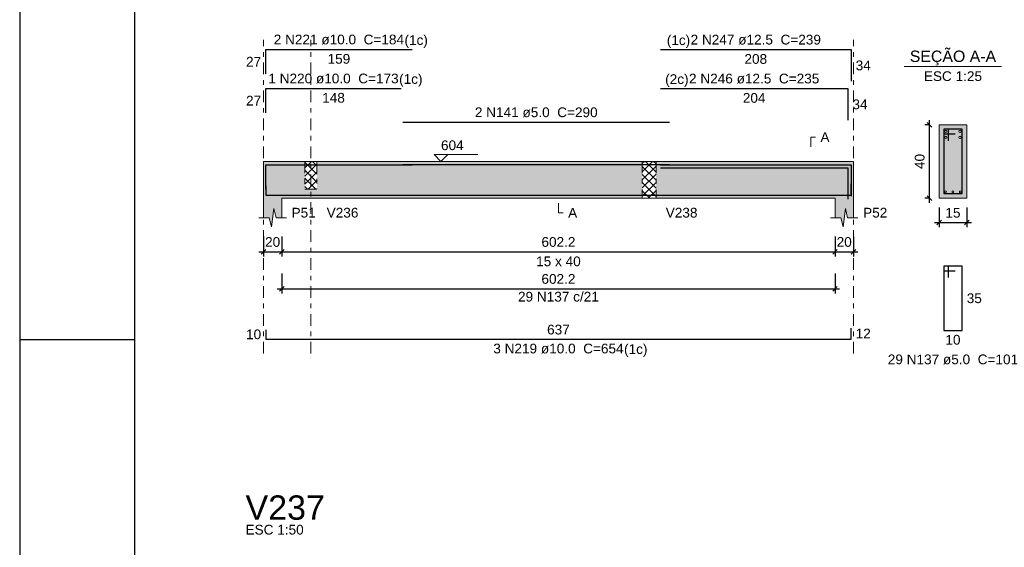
# Model space of a CAD drawing. Header units: millimetres. Extents: x 0 to 119, y 0 to 84.
# Tile 6 of 24: x 0 to 21, y 55 to 66. Entities that reach past the tile are written whole.
import ezdxf

# ---------------------------------------------------------------- set-up
doc = ezdxf.new("R2010")
doc.units = ezdxf.units.MM
doc.header["$MEASUREMENT"] = 0
doc.linetypes.add('DASHDOT', pattern=[2.54, 1.27, -0.635, 0, -0.635])
doc.linetypes.add('NULL', pattern=[0])
doc.layers.get('0').update_dxf_attribs({"lineweight": 18})
for name, color, linetype, lineweight in [('Descrição da armadura', 7, 'Continuous', 0), ('DT-Barras na forma', 2, 'Continuous', 30), ('DT-Barras no corte', 5, 'Continuous', 5), ('DT-Barras rebatidas', 2, 'Continuous', 30), ('DT-Cotas', 9, 'Continuous', 5), ('DT-Forma', 5, 'Continuous', 5), ('DT-Hachura forma vigas', 254, 'Continuous', 5), ('DT-Hachura intersecção vigas', 9, 'Continuous', 5), ('DT-Hachura seção vigas', 254, 'Continuous', 5), ('DT-Pontilhado', 9, 'DASHDOT', 5), ('DT-Textos', 7, 'Continuous', 5), ('DT-Título', 3, 'Continuous', 20), ('Textos armaduras', 7, 'Continuous', 0)]:
    doc.layers.add(name, color=color, linetype=linetype, lineweight=lineweight)
doc.layers.add('SEDUC_MARF', color=1, linetype='Continuous')
doc.layers.add('SEDUC_MARGG', color=7, linetype='Continuous')
doc.styles.add('Arial', font='txt')
doc.dimstyles.new('UM_25.000000', dxfattribs={"dimtxt": 0.18, "dimasz": 0.1, "dimexe": 0.1, "dimexo": 0.2, "dimgap": 0, "dimtad": 1, "dimtih": 1, "dimtoh": 1, "dimdec": 1, "dimlfac": 25, "dimzin": 0, "dimdsep": 46, "dimtxsty": 'Standard', "dimcen": 0.09, "dimdle": 0.1, "dimadec": 1, "dimazin": 2, "dimtfac": 1, "dimtdec": 4, "dimtofl": 0, "dimtmove": 0, "dimatfit": 3, "dimfxl": 1, "dimtolj": 1, "dimarcsym": 0})
doc.dimstyles.new('UM_50.000000', dxfattribs={"dimtxt": 0.18, "dimasz": 0.1, "dimexe": 0.1, "dimexo": 0.2, "dimgap": 0, "dimtad": 1, "dimtih": 1, "dimtoh": 1, "dimdec": 1, "dimlfac": 50, "dimzin": 0, "dimdsep": 46, "dimtxsty": 'Standard', "dimcen": 0.09, "dimdle": 0.1, "dimadec": 1, "dimazin": 2, "dimtfac": 1, "dimtdec": 4, "dimtofl": 0, "dimtmove": 0, "dimatfit": 3, "dimfxl": 1, "dimtolj": 1, "dimarcsym": 0})

# ---------------------------------------------------------------- blocks, each defined once
blk = doc.blocks.new('_Oblique')
at = {"color": 0, "linetype": 'ByBlock', "lineweight": -2}
blk.add_line((-0.5, -0.5), (0.5, 0.5), dxfattribs=at)
blk = doc.blocks.new('*D146')
at = {"layer": 'Defpoints', "color": 0}
for p in [(5.307, 61.84), (5.707, 61.84), (5.707, 61.31)]:
    blk.add_point(p, dxfattribs=at)
at = {"layer": 'DT-Cotas', "color": 0, "lineweight": -2}
for p, q in [((5.307, 61.64), (5.307, 61.21)), ((5.707, 61.64), (5.707, 61.21)), ((5.207, 61.31), (5.807, 61.31))]:
    blk.add_line(p, q, dxfattribs=at)
at = {"layer": 'DT-Cotas', "color": 0, "lineweight": -2, "xscale": 0.1, "yscale": 0.1, "zscale": 0.1, "rotation": 180}
blk.add_blockref('_Oblique', (5.307, 61.31), dxfattribs=at)
at = {"layer": 'DT-Cotas', "color": 0, "lineweight": -2, "xscale": 0.1, "yscale": 0.1, "zscale": 0.1}
blk.add_blockref('_Oblique', (5.707, 61.31), dxfattribs=at)
at = {"layer": 'DT-Cotas', "color": 7, "insert": (5.507, 61.522), "char_height": 0.2118, "attachment_point": 5, "rotation": 0.0057, "style": 'Arial'}
blk.add_mtext('\\A1;20', dxfattribs=at)
blk = doc.blocks.new('*D147')
at = {"layer": 'Defpoints', "color": 0}
for p in [(5.707, 61.84), (17.75, 61.84), (17.75, 61.31)]:
    blk.add_point(p, dxfattribs=at)
at = {"layer": 'DT-Cotas', "color": 0, "lineweight": -2}
for p, q in [((5.707, 61.64), (5.707, 61.21)), ((17.75, 61.64), (17.75, 61.21)), ((5.607, 61.31), (17.85, 61.31))]:
    blk.add_line(p, q, dxfattribs=at)
at = {"layer": 'DT-Cotas', "color": 0, "lineweight": -2, "xscale": 0.1, "yscale": 0.1, "zscale": 0.1, "rotation": 180}
blk.add_blockref('_Oblique', (5.707, 61.31), dxfattribs=at)
at = {"layer": 'DT-Cotas', "color": 0, "lineweight": -2, "xscale": 0.1, "yscale": 0.1, "zscale": 0.1}
blk.add_blockref('_Oblique', (17.75, 61.31), dxfattribs=at)
at = {"layer": 'DT-Cotas', "color": 7, "insert": (11.729, 61.522), "char_height": 0.2118, "attachment_point": 5, "rotation": 0.0057, "style": 'Arial'}
blk.add_mtext('\\A1;602.2', dxfattribs=at)
blk = doc.blocks.new('*D148')
at = {"layer": 'Defpoints', "color": 0}
for p in [(17.75, 61.84), (18.15, 61.84), (18.15, 61.31)]:
    blk.add_point(p, dxfattribs=at)
at = {"layer": 'DT-Cotas', "color": 0, "lineweight": -2}
for p, q in [((17.75, 61.64), (17.75, 61.21)), ((18.15, 61.64), (18.15, 61.21)), ((17.65, 61.31), (18.25, 61.31))]:
    blk.add_line(p, q, dxfattribs=at)
at = {"layer": 'DT-Cotas', "color": 0, "lineweight": -2, "xscale": 0.1, "yscale": 0.1, "zscale": 0.1, "rotation": 180}
blk.add_blockref('_Oblique', (17.75, 61.31), dxfattribs=at)
at = {"layer": 'DT-Cotas', "color": 0, "lineweight": -2, "xscale": 0.1, "yscale": 0.1, "zscale": 0.1}
blk.add_blockref('_Oblique', (18.15, 61.31), dxfattribs=at)
at = {"layer": 'DT-Cotas', "color": 7, "insert": (17.95, 61.522), "char_height": 0.2118, "attachment_point": 5, "rotation": 0.0057, "style": 'Arial'}
blk.add_mtext('\\A1;20', dxfattribs=at)
blk = doc.blocks.new('*D149')
at = {"layer": 'Defpoints', "color": 0}
for p in [(19.806, 64.075), (20.018, 64.075), (20.018, 62.475)]:
    blk.add_point(p, dxfattribs=at)
at = {"layer": 'DT-Cotas', "color": 0, "lineweight": -2}
for p, q in [((19.806, 62.375), (19.806, 64.175)), ((19.818, 64.075), (19.706, 64.075)), ((19.818, 62.475), (19.706, 62.475))]:
    blk.add_line(p, q, dxfattribs=at)
at = {"layer": 'DT-Cotas', "color": 0, "lineweight": -2, "xscale": 0.1, "yscale": 0.1, "zscale": 0.1}
for p, rotation in [((19.806, 64.075), 90), ((19.806, 62.475), 270)]:
    blk.add_blockref('_Oblique', p, dxfattribs=dict(at, rotation=rotation))
at = {"layer": 'DT-Cotas', "color": 7, "insert": (19.594, 63.275), "char_height": 0.2118, "attachment_point": 5, "rotation": 90, "style": 'Arial'}
blk.add_mtext('\\A1;40', dxfattribs=at)
blk = doc.blocks.new('*D150')
at = {"layer": 'Defpoints', "color": 0}
for p in [(20.018, 62.475), (20.618, 62.475), (20.618, 61.945)]:
    blk.add_point(p, dxfattribs=at)
at = {"layer": 'DT-Cotas', "color": 0, "lineweight": -2}
for p, q in [((20.018, 62.275), (20.018, 61.845)), ((20.618, 62.275), (20.618, 61.845)), ((19.918, 61.945), (20.718, 61.945))]:
    blk.add_line(p, q, dxfattribs=at)
at = {"layer": 'DT-Cotas', "color": 0, "lineweight": -2, "xscale": 0.1, "yscale": 0.1, "zscale": 0.1, "rotation": 180}
blk.add_blockref('_Oblique', (20.018, 61.945), dxfattribs=at)
at = {"layer": 'DT-Cotas', "color": 0, "lineweight": -2, "xscale": 0.1, "yscale": 0.1, "zscale": 0.1}
blk.add_blockref('_Oblique', (20.618, 61.945), dxfattribs=at)
at = {"layer": 'DT-Cotas', "color": 7, "insert": (20.318, 62.157), "char_height": 0.2118, "attachment_point": 5, "rotation": 0.0057, "style": 'Arial'}
blk.add_mtext('\\A1;15', dxfattribs=at)
blk = doc.blocks.new('*D151')
at = {"layer": 'Defpoints', "color": 0}
for p in [(5.707, 61.035), (17.75, 61.035), (17.75, 60.505)]:
    blk.add_point(p, dxfattribs=at)
at = {"layer": 'DT-Cotas', "color": 0, "lineweight": -2}
for p, q in [((5.707, 60.835), (5.707, 60.405)), ((17.75, 60.835), (17.75, 60.405)), ((5.607, 60.505), (17.85, 60.505))]:
    blk.add_line(p, q, dxfattribs=at)
at = {"layer": 'DT-Cotas', "color": 0, "lineweight": -2, "xscale": 0.1, "yscale": 0.1, "zscale": 0.1, "rotation": 180}
blk.add_blockref('_Oblique', (5.707, 60.505), dxfattribs=at)
at = {"layer": 'DT-Cotas', "color": 0, "lineweight": -2, "xscale": 0.1, "yscale": 0.1, "zscale": 0.1}
blk.add_blockref('_Oblique', (17.75, 60.505), dxfattribs=at)
at = {"layer": 'DT-Cotas', "color": 7, "insert": (11.729, 60.717), "char_height": 0.2118, "attachment_point": 5, "rotation": 0.0057, "style": 'Arial'}
blk.add_mtext('\\A1;602.2', dxfattribs=at)

msp = doc.modelspace()

# ---------------------------------------------------------------- hatches: boundary and pattern name
at = {"layer": 'DT-Hachura forma vigas', "linetype": 'Continuous'}
for points in [[(6.4713, 62.675), (6.2113, 62.675), (6.2113, 63.275), (5.7069, 63.275), (5.3069, 63.275), (5.3069, 62.475), (5.3069, 62.0514), (5.4319, 62.0514), (5.4819, 61.8514), (5.5319, 62.2514), (5.5819, 62.0514), (5.7069, 62.0514), (5.7069, 62.475), (6.2113, 62.475), (6.4713, 62.475), (13.5537, 62.475), (13.5537, 63.275), (6.4713, 63.275), (6.4713, 62.675)], [(18.1503, 62.0514), (18.1503, 62.475), (18.1503, 63.275), (17.9503, 63.275), (13.8537, 63.275), (13.8537, 62.475), (17.7503, 62.475), (17.7503, 62.0514), (17.8753, 62.0514), (17.9253, 61.8514), (17.9753, 62.2514), (18.0253, 62.0514), (18.1503, 62.0514)]]:
    msp.add_hatch(color=254, dxfattribs=at).paths.add_polyline_path(points)
at = {"layer": 'DT-Hachura intersecção vigas', "linetype": 'Continuous'}
h = msp.add_hatch(dxfattribs=at)
h.set_pattern_fill('ANSI37', color=9, style=0)
h.paths.add_polyline_path([(6.2113, 62.675), (6.4713, 62.675), (6.4713, 63.275), (6.2113, 63.275), (6.2113, 62.675)])
h = msp.add_hatch(dxfattribs=at)
h.set_pattern_fill('ANSI37', color=9, style=0)
h.paths.add_polyline_path([(13.5537, 62.475), (13.8537, 62.475), (13.8537, 63.275), (13.5537, 63.275), (13.5537, 62.475)])
at = {"layer": 'DT-Hachura seção vigas', "linetype": 'Continuous'}
msp.add_hatch(color=254, dxfattribs=at).paths.add_polyline_path([(20.0179, 62.475), (20.0179, 62.475), (20.6179, 62.475), (20.6179, 64.075), (20.0179, 64.075), (20.0179, 62.475)])

# ---------------------------------------------------------------- linework, layer by layer
at = {"layer": 'DT-Barras na forma'}
for p, q in [((20.2179, 63.975), (20.1179, 63.975)), ((20.1179, 63.975), (20.1179, 62.575)), ((20.5179, 63.975), (20.1179, 63.975)), ((20.1179, 63.975), (20.1179, 63.875)), ((20.2179, 63.725), (20.2179, 63.975)), ((20.5179, 62.575), (20.5179, 63.975)), ((20.1179, 63.875), (20.3679, 63.875)), ((20.1179, 62.575), (20.5179, 62.575))]:
    msp.add_line(p, q, dxfattribs=at)
for points in [[(5.3569, 62.6744), (5.3569, 63.205), (8.3069, 63.205)], [(5.3569, 62.6744), (5.3569, 63.205), (8.5413, 63.205)], [(8.3413, 63.21), (14.1503, 63.21)], [(13.9503, 63.2025), (18.1003, 63.2025), (18.1003, 62.5165)], [(13.9503, 63.1375), (18.0297, 63.1375), (18.0297, 62.4515)], [(5.3569, 62.745), (5.3569, 62.545), (18.1003, 62.545), (18.1003, 62.785)]]:
    msp.add_lwpolyline(points, dxfattribs=at)
at = {"layer": 'DT-Barras no corte'}
for centre, radius in [((20.1629, 63.93), 0.025), ((20.4729, 63.93), 0.025), ((20.1629, 63.8), 0.025), ((20.4729, 63.8), 0.025), ((20.1579, 62.615), 0.02), ((20.3179, 62.615), 0.02), ((20.4779, 62.615), 0.02)]:
    msp.add_circle(centre, radius, dxfattribs=at)
at = {"layer": 'DT-Barras rebatidas'}
for points in [[(5.3569, 65.1807), (5.3569, 65.7113), (8.5413, 65.7113)], [(13.9503, 65.7088), (18.1003, 65.7088), (18.1003, 65.0228)], [(5.3569, 64.3335), (5.3569, 64.8641), (8.3069, 64.8641)], [(13.9503, 64.8616), (18.0297, 64.8616), (18.0297, 64.1756)], [(8.3413, 64.1278), (14.1503, 64.1278)], [(20.2179, 60.7483), (20.2179, 60.9983), (20.1179, 60.9983), (20.1179, 59.5983), (20.5179, 59.5983), (20.5179, 60.9983), (20.1179, 60.9983), (20.1179, 60.8983), (20.3679, 60.8983)], [(5.3569, 59.6103), (5.3569, 59.4103), (18.1003, 59.4103), (18.1003, 59.6503)]]:
    msp.add_lwpolyline(points, dxfattribs=at)
at = {"layer": 'DT-Forma'}
for p, q in [((20.6179, 64.075), (20.0179, 64.075)), ((20.0179, 64.075), (20.0179, 62.475)), ((20.6179, 62.475), (20.6179, 64.075)), ((5.3069, 63.275), (5.7069, 63.275)), ((5.7069, 63.275), (6.2113, 63.275)), ((6.2113, 63.275), (6.4713, 63.275)), ((6.4713, 63.275), (13.5537, 63.275)), ((13.5537, 63.275), (13.8537, 63.275)), ((13.8537, 63.275), (17.9503, 63.275)), ((17.9503, 63.275), (18.1503, 63.275)), ((5.3069, 62.475), (5.3069, 62.0514)), ((5.7069, 62.0514), (5.7069, 62.475)), ((5.7069, 62.475), (6.2113, 62.475)), ((6.2113, 62.475), (6.4713, 62.475)), ((6.4713, 62.475), (13.5537, 62.475)), ((13.5537, 62.475), (13.8537, 62.475)), ((13.8537, 62.475), (17.7503, 62.475)), ((17.7503, 62.475), (17.7503, 62.0514)), ((18.1503, 62.0514), (18.1503, 62.475)), ((20.0179, 62.475), (20.6179, 62.475)), ((5.4819, 61.8514), (5.5319, 62.2514)), ((5.5319, 62.2514), (5.5819, 62.0514)), ((17.9253, 61.8514), (17.9753, 62.2514)), ((17.9753, 62.2514), (18.0253, 62.0514)), ((5.2069, 62.0514), (5.4319, 62.0514)), ((5.4319, 62.0514), (5.4819, 61.8514)), ((5.5819, 62.0514), (5.8069, 62.0514)), ((17.6503, 62.0514), (17.8753, 62.0514)), ((17.8753, 62.0514), (17.9253, 61.8514)), ((18.0253, 62.0514), (18.2503, 62.0514))]:
    msp.add_line(p, q, dxfattribs=at)
at = {"layer": 'DT-Forma', "linetype": 'Continuous'}
for p, q in [((5.3069, 62.475), (5.3069, 63.275)), ((18.1503, 63.275), (18.1503, 62.475))]:
    msp.add_line(p, q, dxfattribs=at)
at = {"layer": 'DT-Pontilhado', "ltscale": 0.2}
for p, q in [((5.3069, 59.0926), (5.3069, 65.9231)), ((6.3413, 59.0926), (6.3413, 65.9231)), ((18.1503, 59.0926), (18.1503, 65.9231)), ((6.2113, 63.275), (6.2113, 62.675)), ((6.4713, 63.275), (6.4713, 62.675)), ((13.5537, 63.275), (13.5537, 62.475)), ((13.8537, 63.275), (13.8537, 62.475)), ((6.2113, 62.675), (6.4713, 62.675))]:
    msp.add_line(p, q, dxfattribs=at)
at = {"layer": 'DT-Textos'}
msp.add_line((19.2589, 65.3399), (21.3769, 65.3399), dxfattribs=at)
for points in [[(17.2208, 63.5927), (17.2208, 63.8045), (17.3267, 63.8045)], [(9.3199, 63.4232), (9.1716, 63.275), (9.0234, 63.4232), (9.9765, 63.4232)], [(11.7286, 62.3691), (11.7286, 62.1573), (11.8345, 62.1573)]]:
    msp.add_lwpolyline(points, dxfattribs=at)
at = {"layer": 'SEDUC_MARF'}
msp.add_line((0, 59.4), (2.5, 59.4), dxfattribs=at)
msp.add_lwpolyline([(118.9, 84.1), (0, 84.1), (0, 0), (118.9, 0)], close=True, dxfattribs=at)
at = {"layer": 'SEDUC_MARGG'}
msp.add_lwpolyline([(2.5, 1), (117.9, 1), (117.9, 83.1), (2.5, 83.1), (2.5, 1)], dxfattribs=at)

# ---------------------------------------------------------------- texts
at = {"layer": 'Descrição da armadura', "linetype": 'NULL', "char_height": 0.2118, "attachment_point": 8, "line_spacing_factor": 0.9, "style": 'Arial'}
for s, insert, width in [('2 N221 ø10.0  C=184', (6.949, 65.8176), 5.562109), ('2 N247 ø12.5  C=239', (16.025, 65.8146), 5.562109), ('1 N220 ø10.0  C=173', (6.832, 64.9696), 5.562109), ('2 N246 ø12.5  C=235', (15.99, 64.9676), 5.562109), ('2 N141 ø5.0  C=290', (11.246, 64.2336), 5.239541), ('29 N137 c/21', (11.7286, 60.2235), 3.450264), ('3 N219 ø10.0  C=654', (11.729, 59.0926), 5.562109), ('29 N137 ø5.0  C=101', (20.318, 58.8566), 5.562109)]:
    msp.add_mtext(s, dxfattribs=dict(at, insert=insert, width=width))
at = {"layer": 'DT-Textos', "linetype": 'NULL', "line_spacing_factor": 0.798, "style": 'Arial'}
for s, insert, char_height, width, attachment_point in [('(1c)', (8.377, 65.7477), 0.2118, 0.998857, 7), ('(1c)', (14.597, 65.7447), 0.2118, 0.998857, 9), ('SEÇÃO A-A', (20.318, 65.3647), 0.2471, 3.812061, 8), ('(1c)', (8.26, 64.8997), 0.2118, 0.998857, 7), ('(2c)', (14.562, 64.8977), 0.2118, 0.998857, 9), ('ESC 1:25', (20.318, 65.0226), 0.2118, 2.482559, 8), ('A', (17.433, 63.6986), 0.2118, 0.386855, 7), ('604', (9.172, 63.5186), 0.2118, 0.967705, 7), ('P51', (5.919, 62.0516), 0.2118, 1.031992, 7), ('V236', (6.683, 62.0516), 0.2118, 1.354561, 7), ('A', (11.94, 62.0516), 0.2118, 0.386855, 7), ('V238', (14.065, 62.0516), 0.2118, 1.354561, 7), ('P52', (18.362, 62.0516), 0.2118, 1.031992, 7), ('15 x 40', (11.729, 60.9926), 0.2118, 1.902559, 8), ('(1c)', (13.157, 59.0227), 0.2118, 0.998857, 7), ('ESC 1:50', (4.9168, 55.1528), 0.2118, 2.482559, 7)]:
    msp.add_mtext(s, dxfattribs=dict(at, insert=insert, char_height=char_height, width=width, attachment_point=attachment_point))
at = {"layer": 'DT-Título', "linetype": 'NULL', "insert": (4.9168, 55.4706), "char_height": 0.5295, "width": 3.456465, "attachment_point": 7, "line_spacing_factor": 0.798, "style": 'Arial'}
msp.add_mtext('V237', dxfattribs=at)
at = {"layer": 'Textos armaduras', "linetype": 'NULL', "char_height": 0.2118, "line_spacing_factor": 0.9, "style": 'Arial'}
for s, insert, width, attachment_point in [('27', (5.2569, 65.3401), 1.045137, 9), ('159', (6.9491, 65.614), 1.367705, 2), ('208', (16.0253, 65.6115), 1.367705, 2), ('34', (18.2003, 65.4717), 1.045137, 1), ('27', (5.2569, 64.4929), 1.045137, 9), ('148', (6.8319, 64.7668), 1.367705, 2), ('204', (15.99, 64.7643), 1.367705, 2), ('34', (18.1297, 64.6245), 1.045137, 1), ('35', (20.6179, 60.4042), 1.045137, 1), ('10', (5.2569, 59.4044), 1.045137, 9), ('637', (11.7286, 59.5076), 1.367705, 8), ('12', (18.2003, 59.6362), 1.045137, 1), ('10', (20.3179, 59.501), 1.045137, 2)]:
    msp.add_mtext(s, dxfattribs=dict(at, insert=insert, width=width, attachment_point=attachment_point))

# ---------------------------------------------------------------- dimensions: what is measured, and where the dimension line sits
at = {"layer": 'DT-Cotas'}
dim = msp.add_linear_dim(base=(19.8061, 64.075), p1=(20.0179, 62.475), p2=(20.0179, 64.075), angle=90, dimstyle='UM_25.000000', override={"dimtxt": 0.2118, "dimasz": 0.1, "dimexe": 0.1, "dimexo": 0.2, "dimtad": 1, "dimtih": 0, "dimtoh": 0, "dimdec": 1, "dimlfac": 25, "dimzin": 8, "dimtxsty": 'Arial', "dimblk": 'Oblique', "dimblk1": 'Oblique', "dimblk2": 'Oblique', "dimsah": 1, "dimdle": 0.1, "dimse1": 0, "dimse2": 0, "dimclrt": 7, "dimadec": 1, "dimazin": 3, "dimtmove": 2, "dimldrblk": 'Oblique'}, dxfattribs=at)
dim.commit()
dim.dimension.update_dxf_attribs({"geometry": '*D149', "text_midpoint": (19.5943, 63.275), "dimtype": 160, "text_rotation": 90})
for base, p1, p2, dimstyle, override, picture, middle in [((20.6179, 61.9455), (20.0179, 62.475), (20.6179, 62.475), 'UM_25.000000', {"dimtxt": 0.2118, "dimasz": 0.1, "dimexe": 0.1, "dimexo": 0.2, "dimtad": 1, "dimtih": 0, "dimtoh": 0, "dimdec": 1, "dimlfac": 25, "dimzin": 8, "dimtxsty": 'Arial', "dimblk": 'Oblique', "dimblk1": 'Oblique', "dimblk2": 'Oblique', "dimsah": 1, "dimdle": 0.1, "dimse1": 0, "dimse2": 0, "dimclrt": 7, "dimadec": 1, "dimazin": 3, "dimtmove": 2, "dimldrblk": 'Oblique'}, '*D150', (20.3179, 62.1573)), ((5.7069, 61.3101), (5.3069, 61.8396), (5.7069, 61.8396), 'UM_50.000000', {"dimtxt": 0.2118, "dimasz": 0.1, "dimexe": 0.1, "dimexo": 0.2, "dimtad": 1, "dimtih": 0, "dimtoh": 0, "dimdec": 1, "dimlfac": 50, "dimzin": 8, "dimtxsty": 'Arial', "dimblk": 'Oblique', "dimblk1": 'Oblique', "dimblk2": 'Oblique', "dimsah": 1, "dimdle": 0.1, "dimse1": 0, "dimse2": 0, "dimclrt": 7, "dimadec": 1, "dimazin": 3, "dimtmove": 2, "dimldrblk": 'Oblique'}, '*D146', (5.5069, 61.5219)), ((17.7503, 61.3101), (5.7069, 61.8396), (17.7503, 61.8396), 'UM_50.000000', {"dimtxt": 0.2118, "dimasz": 0.1, "dimexe": 0.1, "dimexo": 0.2, "dimtad": 1, "dimtih": 0, "dimtoh": 0, "dimdec": 1, "dimlfac": 50, "dimzin": 8, "dimtxsty": 'Arial', "dimblk": 'Oblique', "dimblk1": 'Oblique', "dimblk2": 'Oblique', "dimsah": 1, "dimdle": 0.1, "dimse1": 0, "dimse2": 0, "dimclrt": 7, "dimadec": 1, "dimazin": 3, "dimtmove": 2, "dimldrblk": 'Oblique'}, '*D147', (11.7286, 61.5219)), ((18.1503, 61.3101), (17.7503, 61.8396), (18.1503, 61.8396), 'UM_50.000000', {"dimtxt": 0.2118, "dimasz": 0.1, "dimexe": 0.1, "dimexo": 0.2, "dimtad": 1, "dimtih": 0, "dimtoh": 0, "dimdec": 1, "dimlfac": 50, "dimzin": 8, "dimtxsty": 'Arial', "dimblk": 'Oblique', "dimblk1": 'Oblique', "dimblk2": 'Oblique', "dimsah": 1, "dimdle": 0.1, "dimse1": 0, "dimse2": 0, "dimclrt": 7, "dimadec": 1, "dimazin": 3, "dimtmove": 2, "dimldrblk": 'Oblique'}, '*D148', (17.9503, 61.5219)), ((17.7503, 60.5052), (5.7069, 61.0347), (17.7503, 61.0347), 'UM_50.000000', {"dimtxt": 0.2118, "dimasz": 0.1, "dimexe": 0.1, "dimexo": 0.2, "dimtad": 1, "dimtih": 0, "dimtoh": 0, "dimdec": 1, "dimlfac": 50, "dimzin": 8, "dimtxsty": 'Arial', "dimblk": 'Oblique', "dimblk1": 'Oblique', "dimblk2": 'Oblique', "dimsah": 1, "dimdle": 0.1, "dimse1": 0, "dimse2": 0, "dimclrt": 7, "dimadec": 1, "dimazin": 3, "dimtmove": 2, "dimldrblk": 'Oblique'}, '*D151', (11.7286, 60.717))]:
    dim = msp.add_linear_dim(base=base, p1=p1, p2=p2, dimstyle=dimstyle, override=override, dxfattribs=at)
    dim.commit()
    dim.dimension.update_dxf_attribs({"geometry": picture, "text_midpoint": middle, "dimtype": 160, "text_rotation": 0.00573})

doc.saveas('drawing.dxf')
